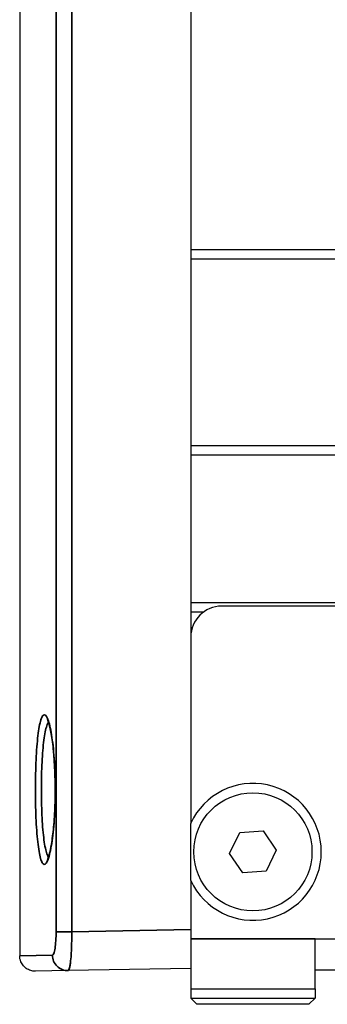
# Model space of a CAD drawing. Header units: millimetres. Extents: x 399 to 6076, y -1991 to 1602.
# Tile 40 of 256: x 4602 to 4612, y -1812 to -1780. Entities that reach past the tile are written whole.
import ezdxf

# ---------------------------------------------------------------- set-up
doc = ezdxf.new("R2010")
doc.units = ezdxf.units.MM
doc.layers.add('可見 (ISO)', color=7, linetype='Continuous', lineweight=25)
doc.layers.add('窄部可見 (ISO)', color=7, linetype='Continuous', lineweight=35)

msp = doc.modelspace()

# ---------------------------------------------------------------- linework, layer by layer
at = {"layer": '可見 (ISO)'}
for p, q in [((4607.655, -1768.141), (4607.655, -1787.794)), ((4602.155, -1779.583), (4602.155, -1810.481)), ((4607.655, -1787.794), (4607.655, -1788.094)), ((4679.655, -1787.794), (4607.655, -1787.794)), ((4607.655, -1788.094), (4607.655, -1794.094)), ((4679.655, -1788.094), (4607.655, -1788.094)), ((4679.655, -1794.094), (4607.655, -1794.094)), ((4607.655, -1794.094), (4607.655, -1794.394)), ((4607.655, -1794.394), (4607.655, -1803.844)), ((4679.655, -1794.394), (4607.655, -1794.394)), ((4679.655, -1799.144), (4607.655, -1799.144)), ((4607.655, -1799.144), (4607.655, -1800.244)), ((4678.655, -1799.244), (4608.655, -1799.244)), ((4608.055, -1799.444), (4607.655, -1799.444)), ((4607.655, -1800.244), (4607.655, -1806.228)), ((4608.906, -1807.198), (4609.234, -1806.523)), ((4609.234, -1806.523), (4609.983, -1806.469)), ((4609.983, -1806.469), (4610.404, -1807.091)), ((4609.327, -1807.819), (4608.906, -1807.198)), ((4610.404, -1807.091), (4610.076, -1807.766)), ((4610.076, -1807.766), (4609.327, -1807.819)), ((4607.655, -1808.061), (4607.655, -1809.944)), ((4607.655, -1809.944), (4607.655, -1811.544)), ((4611.655, -1809.944), (4675.655, -1809.944)), ((4611.655, -1811.544), (4611.655, -1809.944)), ((4603.711, -1810.963), (4602.664, -1810.981)), ((4607.655, -1810.894), (4603.711, -1810.963)), ((4613.027, -1810.944), (4611.655, -1810.944)), ((4607.655, -1811.544), (4611.655, -1811.544)), ((4607.655, -1811.544), (4607.655, -1811.844)), ((4611.655, -1811.544), (4611.655, -1811.844)), ((4607.655, -1811.844), (4611.655, -1811.844)), ((4607.855, -1812.044), (4607.655, -1811.844)), ((4611.455, -1812.044), (4611.655, -1811.844)), ((4611.455, -1812.044), (4607.855, -1812.044))]:
    msp.add_line(p, q, dxfattribs=at)
msp.add_circle((4609.655, -1807.144), 1.9, dxfattribs=at)
for centre, radius, start, end in [((4608.655, -1800.244), 1, 90, 180), ((4609.655, -1807.144), 2.2, 204.62, 155.38)]:
    msp.add_arc(centre, radius, start, end, dxfattribs=at)
for points, knots in [([(4603.044, -1807.39), (4603.044, -1807.39), (4603.044, -1807.39), (4603.045, -1807.388), (4603.053, -1807.376), (4603.075, -1807.327), (4603.091, -1807.282), (4603.131, -1807.139), (4603.155, -1807.025), (4603.203, -1806.737), (4603.226, -1806.552), (4603.265, -1806.133), (4603.28, -1805.892), (4603.292, -1805.524), (4603.295, -1805.4), (4603.297, -1805.213), (4603.297, -1805.15), (4603.296, -1804.898), (4603.291, -1804.708), (4603.273, -1804.282), (4603.256, -1804.046), (4603.214, -1803.629), (4603.187, -1803.443), (4603.131, -1803.144), (4603.099, -1803.026), (4603.061, -1802.928), (4603.05, -1802.907), (4603.045, -1802.899), (4603.044, -1802.898), (4603.044, -1802.898)], [0.0432454, 0.0432454, 0.0432454, 0.0432454, 0.0455676, 0.0455676, 0.0731024, 0.0731024, 0.1141206, 0.1141206, 0.1751792, 0.1751792, 0.2462851, 0.2462851, 0.3221799, 0.3221799, 0.3594796, 0.3594796, 0.3782903, 0.3782903, 0.4350866, 0.4350866, 0.5110755, 0.5110755, 0.5864217, 0.5864217, 0.6609209, 0.6609209, 0.6939612, 0.6939612, 0.7016983, 0.7016983, 0.7016983, 0.7016983]), ([(4602.664, -1810.981), (4602.644, -1810.982), (4602.624, -1810.981), (4602.586, -1810.977), (4602.566, -1810.974), (4602.496, -1810.958), (4602.446, -1810.939), (4602.355, -1810.885), (4602.313, -1810.85), (4602.244, -1810.771), (4602.215, -1810.725), (4602.169, -1810.615), (4602.155, -1810.548), (4602.155, -1810.481)], [0, 0, 0, 0, 0.00589456, 0.00589456, 0.01170783, 0.01170783, 0.02752417, 0.02752417, 0.04334051, 0.04334051, 0.05915685, 0.05915685, 0.07907165, 0.07907165, 0.07907165, 0.07907165])]:
    msp.add_open_spline(points, degree=3, knots=knots, dxfattribs=at)
msp.add_rational_spline([(4607.655, -1808.061), (4607.655, -1807.144), (4607.655, -1806.228)], [1.2380952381, 1.3619047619, 1.2380952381], degree=2, dxfattribs=at)
at = {"layer": '窄部可見 (ISO)'}
for p, q in [((4603.327, -1809.711), (4603.327, -1762.127)), ((4603.829, -1762.128), (4603.829, -1809.711)), ((4603.829, -1809.711), (4603.327, -1809.711)), ((4603.829, -1809.711), (4607.655, -1809.644)), ((4607.655, -1809.944), (4611.655, -1809.944)), ((4603.209, -1810.463), (4602.155, -1810.481))]:
    msp.add_line(p, q, dxfattribs=at)
msp.add_ellipse((4603.703, -1810.463), major_axis=(0.009, -0.5), ratio=0.988483, start_param=4.695137, end_param=6.283185, dxfattribs=at)
for points, knots in [([(4603.291, -1805.652), (4603.285, -1805.808), (4603.277, -1805.958), (4603.258, -1806.246), (4603.245, -1806.386), (4603.218, -1806.645), (4603.202, -1806.765), (4603.168, -1806.983), (4603.149, -1807.082), (4603.091, -1807.336), (4603.048, -1807.454), (4602.985, -1807.538), (4602.964, -1807.551), (4602.922, -1807.547), (4602.902, -1807.529), (4602.863, -1807.465), (4602.844, -1807.416), (4602.809, -1807.293), (4602.793, -1807.217), (4602.762, -1807.04), (4602.748, -1806.937), (4602.723, -1806.712), (4602.712, -1806.589), (4602.693, -1806.323), (4602.685, -1806.182), (4602.673, -1805.89), (4602.668, -1805.736), (4602.662, -1805.424), (4602.66, -1805.267), (4602.661, -1804.951), (4602.663, -1804.792), (4602.67, -1804.481), (4602.675, -1804.328), (4602.689, -1804.039), (4602.697, -1803.902), (4602.717, -1803.642), (4602.729, -1803.52), (4602.754, -1803.303), (4602.769, -1803.205), (4602.8, -1803.034), (4602.817, -1802.963), (4602.853, -1802.848), (4602.872, -1802.805), (4602.912, -1802.749), (4602.932, -1802.737), (4602.973, -1802.742), (4602.995, -1802.76), (4603.058, -1802.859), (4603.101, -1802.986), (4603.177, -1803.34), (4603.211, -1803.571), (4603.251, -1803.966), (4603.263, -1804.108), (4603.281, -1804.401), (4603.288, -1804.553), (4603.297, -1804.864), (4603.3, -1805.024), (4603.299, -1805.339), (4603.296, -1805.496), (4603.291, -1805.652)], [0, 0, 0, 0, 0.00047929, 0.00047929, 0.00095859, 0.00095859, 0.00143788, 0.00143788, 0.00191718, 0.00191718, 0.00287577, 0.00287577, 0.00335506, 0.00335506, 0.00383435, 0.00383435, 0.00431365, 0.00431365, 0.00479294, 0.00479294, 0.00527224, 0.00527224, 0.00575153, 0.00575153, 0.00623083, 0.00623083, 0.00671012, 0.00671012, 0.00718941, 0.00718941, 0.00766871, 0.00766871, 0.008148, 0.008148, 0.0086273, 0.0086273, 0.00910659, 0.00910659, 0.00958589, 0.00958589, 0.01006518, 0.01006518, 0.01054447, 0.01054447, 0.01102377, 0.01102377, 0.01150306, 0.01150306, 0.01246165, 0.01246165, 0.01342024, 0.01342024, 0.01389953, 0.01389953, 0.01437883, 0.01437883, 0.01485812, 0.01485812, 0.01533742, 0.01533742, 0.01533742, 0.01533742]), ([(4603.08, -1802.978), (4603.061, -1803.004), (4603.043, -1803.042), (4603.027, -1803.091), (4603.009, -1803.143), (4602.992, -1803.208), (4602.976, -1803.287), (4602.961, -1803.365), (4602.946, -1803.455), (4602.933, -1803.554), (4602.921, -1803.654), (4602.909, -1803.765), (4602.899, -1803.884), (4602.889, -1804.004), (4602.881, -1804.129), (4602.874, -1804.262), (4602.867, -1804.394), (4602.862, -1804.534), (4602.858, -1804.677), (4602.855, -1804.819), (4602.853, -1804.965), (4602.853, -1805.11), (4602.852, -1805.255), (4602.854, -1805.399), (4602.857, -1805.541), (4602.86, -1805.684), (4602.864, -1805.825), (4602.871, -1805.959), (4602.877, -1806.093), (4602.885, -1806.222), (4602.894, -1806.345), (4602.904, -1806.467), (4602.915, -1806.58), (4602.927, -1806.683), (4602.939, -1806.786), (4602.953, -1806.88), (4602.969, -1806.962), (4602.984, -1807.044), (4603, -1807.113), (4603.018, -1807.17), (4603.035, -1807.227), (4603.054, -1807.271), (4603.074, -1807.301), (4603.076, -1807.304), (4603.078, -1807.307), (4603.08, -1807.31)], [0.004354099, 0.004354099, 0.004354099, 0.004354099, 0.004761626, 0.004761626, 0.004761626, 0.005194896, 0.005194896, 0.005194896, 0.005628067, 0.005628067, 0.005628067, 0.006061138, 0.006061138, 0.006061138, 0.006494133, 0.006494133, 0.006494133, 0.00692706, 0.00692706, 0.00692706, 0.007359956, 0.007359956, 0.007359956, 0.007792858, 0.007792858, 0.007792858, 0.008225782, 0.008225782, 0.008225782, 0.008658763, 0.008658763, 0.008658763, 0.009091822, 0.009091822, 0.009091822, 0.009524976, 0.009524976, 0.009524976, 0.009958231, 0.009958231, 0.009958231, 0.010391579, 0.010391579, 0.010391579, 0.010438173, 0.010438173, 0.010438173, 0.010438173]), ([(4603.209, -1810.463), (4603.224, -1810.463), (4603.239, -1810.443), (4603.253, -1810.406), (4603.267, -1810.369), (4603.28, -1810.313), (4603.291, -1810.244), (4603.313, -1810.106), (4603.327, -1809.911), (4603.327, -1809.711)], [0, 0, 0, 0, 0.000295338, 0.000295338, 0.000295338, 0.000590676, 0.000590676, 0.000590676, 0.001181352, 0.001181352, 0.001181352, 0.001181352]), ([(4603.829, -1809.711), (4603.83, -1809.877), (4603.828, -1810.041), (4603.817, -1810.342), (4603.809, -1810.481), (4603.792, -1810.654), (4603.786, -1810.707), (4603.773, -1810.798), (4603.766, -1810.836), (4603.744, -1810.93), (4603.728, -1810.963), (4603.711, -1810.963)], [0, 0, 0, 0, 0.000493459, 0.000493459, 0.000986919, 0.000986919, 0.001233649, 0.001233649, 0.001480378, 0.001480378, 0.001973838, 0.001973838, 0.001973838, 0.001973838])]:
    msp.add_open_spline(points, degree=3, knots=knots, dxfattribs=at)
msp.add_rational_spline([(4603.291, -1805.652), (4603.288, -1805.648), (4603.288, -1805.645)], [0.999999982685, 0.964923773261, 0.937165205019], degree=2, dxfattribs=at)

doc.saveas('drawing.dxf')
